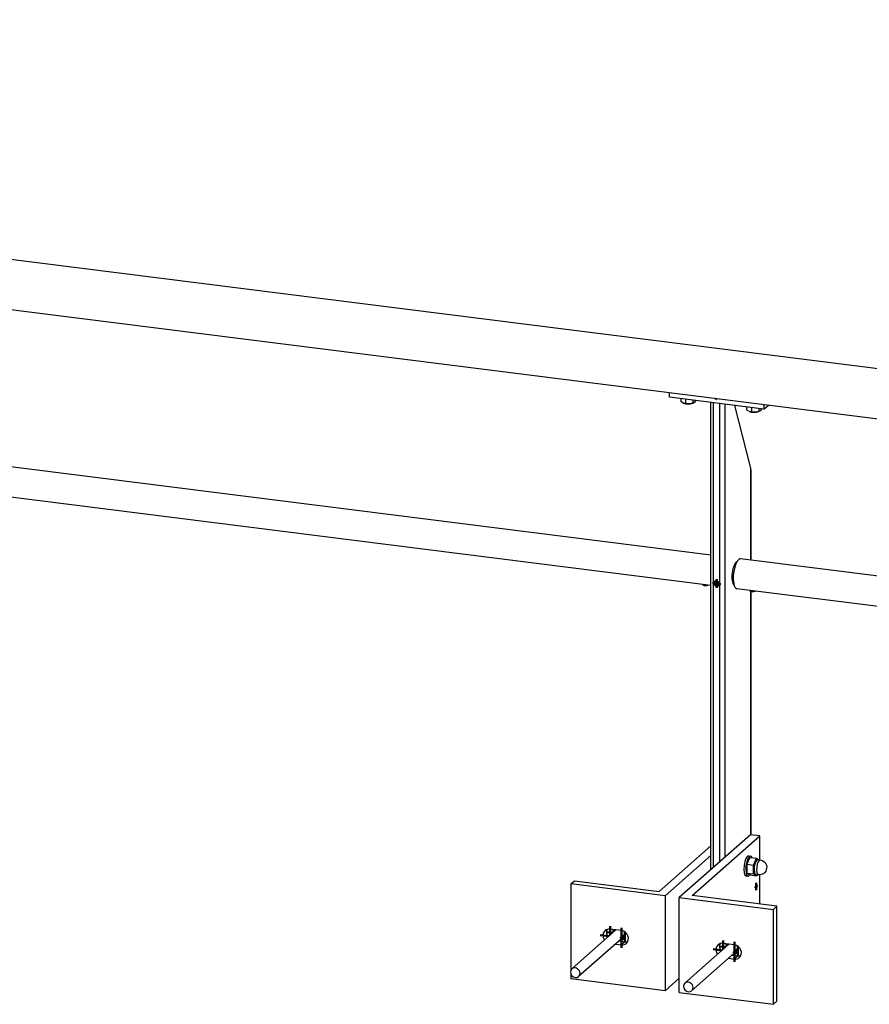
# Model space of a CAD drawing. Header units: millimetres. Extents: x 4464 to 5058, y 2900 to 3320.
# Tile 87 of 110: x 4881 to 4902, y 3202 to 3226. Entities that reach past the tile are written whole.
import ezdxf

# ---------------------------------------------------------------- set-up
doc = ezdxf.new("R2010")
doc.units = ezdxf.units.MM
doc.linetypes.add('STRICHPUNKT2', pattern=[18.5, 10, -4, 0.5, -4])
doc.layers.get('0').update_dxf_attribs({"linetype": 'CONTINUOUS'})
doc.layers.add('LE_ALL', color=7, linetype='CONTINUOUS', lineweight=50)
doc.layers.add('LE_GREEN', color=3, linetype='CONTINUOUS')
doc.layers.add('LE_RED', color=1, linetype='CONTINUOUS')

# ---------------------------------------------------------------- blocks, each defined once
blk = doc.blocks.new('BALUSTER PROFIEL 80X15 R4_01017', base_point=(4898.341, 3212.626))
for p, q in [((4897.691, 3204.975), (4897.691, 3216.578)), ((4897.756, 3205.032), (4897.756, 3216.569)), ((4897.919, 3216.549), (4897.756, 3216.569)), ((4897.919, 3205.176), (4897.919, 3216.549)), ((4898.048, 3205.29), (4898.048, 3216.533)), ((4898.685, 3214.944), (4898.292, 3216.502)), ((4898.685, 3212.664), (4898.685, 3214.944)), ((4898.691, 3212.663), (4898.691, 3214.895)), ((4898.685, 3205.842), (4898.685, 3211.889)), ((4898.691, 3205.841), (4898.691, 3211.887))]:
    blk.add_line(p, q)
for centre, major_axis, ratio, start_param, end_param in [((4898.591, 3214.956), (0.065, -0.136), 0.559575, 0.864613, 1.22598), ((4898.322, 3212.332), (-0.037, -0.298), 0.333333, 3.325293, 6.099485)]:
    blk.add_ellipse(centre, major_axis=major_axis, ratio=ratio, start_param=start_param, end_param=end_param)
at = {"layer": 'LE_RED'}
for start_param, end_param in [(3.141593, 6.283185), (2.093172, 3.141593), (0, 0.522376)]:
    blk.add_ellipse((4897.838, 3212.081), major_axis=(0.0496, -0.0563), ratio=0.881917, start_param=start_param, end_param=end_param, dxfattribs=at)
blk = doc.blocks.new('_01019', base_point=(4897.824, 3212.069))
at = {"layer": 'LE_ALL', "color": 1, "linetype": 'STRICHPUNKT2'}
for p, q in [((4897.838, 3212.081), (4897.732, 3212.094)), ((4897.824, 3212.069), (4897.879, 3212.117)), ((4897.838, 3212.081), (4897.838, 3212.187)), ((4897.838, 3212.081), (4897.838, 3211.975)), ((4897.838, 3212.081), (4897.943, 3212.068))]:
    blk.add_line(p, q, dxfattribs=at)
blk = doc.blocks.new('_01018')
blk.add_blockref('_01019', (4897.824, 3212.069))
blk = doc.blocks.new('DIN 13-M6_01021', base_point=(4897.879, 3212.034))
for start_param, end_param in [(3.141593, 6.283185), (0, 3.141593)]:
    blk.add_ellipse((4897.838, 3212.081), major_axis=(0.0413, -0.0469), ratio=0.881917, start_param=start_param, end_param=end_param)
at = {"layer": 'LE_RED'}
for start_param, end_param in [(3.141593, 6.283185), (2.093172, 3.141593), (6.283185, 6.805561)]:
    blk.add_ellipse((4897.838, 3212.081), major_axis=(0.0496, -0.0563), ratio=0.881917, start_param=start_param, end_param=end_param, dxfattribs=at)
blk = doc.blocks.new('DIN 13-M6_01020')
blk.add_blockref('DIN 13-M6_01021', (4897.879, 3212.034))
blk = doc.blocks.new('BALUSTER PROFIEL 80X15 R4_01016')
for name, p in [('BALUSTER PROFIEL 80X15 R4_01017', (4898.341, 3212.626)), ('_01018', (0, 0)), ('DIN 13-M6_01020', (0, 0))]:
    blk.add_blockref(name, p)
blk = doc.blocks.new('Hoeklijn 200x100x10_01024', base_point=(4898.129, 3202.775))
for p, q in [((4898.676, 3205.843), (4896.908, 3204.284)), ((4897.23, 3204.333), (4898.91, 3205.814)), ((4898.91, 3205.814), (4898.676, 3205.843)), ((4898.91, 3205.22), (4898.91, 3205.814)), ((4898.91, 3204.121), (4898.91, 3204.846)), ((4896.908, 3204.284), (4899.247, 3203.99)), ((4896.908, 3201.927), (4896.908, 3204.284)), ((4899.335, 3204.068), (4897.23, 3204.333)), ((4899.247, 3203.99), (4899.335, 3204.068)), ((4898.276, 3203.11), (4897.995, 3203.146)), ((4898.129, 3202.775), (4898.276, 3202.757)), ((4898.217, 3202.853), (4898.365, 3202.835)), ((4898.276, 3202.757), (4898.365, 3202.835))]:
    blk.add_line(p, q)
for points in [[(4896.908, 3201.927), (4899.247, 3201.633), (4899.247, 3203.99)], [(4899.247, 3201.633), (4899.335, 3201.711), (4899.335, 3204.068)]]:
    blk.add_lwpolyline(points)
for centre, major_axis, ratio, start_param, end_param in [((4898.821, 3204.557), (-0.0078, -0.062), 0.333333, 3.141593, 6.283185), ((4898.821, 3204.557), (-0.0078, -0.062), 0.333333, 0, 3.141593), ((4897.995, 3202.969), (0.124, -0.141), 0.881917, 3.141593, 4.597824), ((4897.995, 3202.969), (0.124, -0.141), 0.881917, 2.356194, 3.141593), ((4898.084, 3203.047), (0.124, -0.141), 0.881917, 3.505949, 4.597824), ((4898.276, 3202.933), (0.124, -0.141), 0.881917, 0, 2.356194), ((4898.276, 3202.933), (0.124, -0.141), 0.881917, 5.497787, 6.283185), ((4898.365, 3203.011), (0.124, -0.141), 0.881917, 5.497787, 5.918829)]:
    blk.add_ellipse(centre, major_axis=major_axis, ratio=ratio, start_param=start_param, end_param=end_param)
blk = doc.blocks.new('_01026', base_point=(4898.376, 3203.021))
at = {"layer": 'LE_ALL', "color": 1, "linetype": 'STRICHPUNKT2'}
for p, q in [((4898.821, 3204.557), (4898.821, 3204.646)), ((4898.821, 3204.557), (4898.788, 3204.528)), ((4898.801, 3204.56), (4898.851, 3204.554)), ((4898.821, 3204.557), (4898.854, 3204.587)), ((4898.821, 3204.557), (4898.821, 3204.469)), ((4897.995, 3202.997), (4897.995, 3203.216)), ((4898.276, 3202.686), (4898.276, 3203.181)), ((4897.75, 3203), (4897.967, 3202.972)), ((4897.908, 3203.069), (4898.056, 3203.05)), ((4898.084, 3203.075), (4898.084, 3203.134)), ((4898.376, 3203.021), (4898.25, 3202.91)), ((4898.365, 3202.835), (4898.365, 3203.075))]:
    blk.add_line(p, q, dxfattribs=at)
blk = doc.blocks.new('_01025')
blk.add_blockref('_01026', (4898.376, 3203.021))
blk = doc.blocks.new('Hoeklijn 200x100x10_01023')
for name, p in [('Hoeklijn 200x100x10_01024', (4898.129, 3202.775)), ('_01025', (0, 0))]:
    blk.add_blockref(name, p)
blk = doc.blocks.new('Hoeklijn 200x100x10_01028', base_point=(4895.47, 3203.464))
for p, q in [((4896.412, 3204.436), (4897.691, 3205.564)), ((4894.219, 3204.623), (4894.307, 3204.701)), ((4894.307, 3204.701), (4896.412, 3204.436)), ((4896.557, 3204.328), (4894.219, 3204.623)), ((4894.219, 3204.623), (4894.219, 3202.487)), ((4895.47, 3203.464), (4895.189, 3203.499)), ((4895.411, 3203.207), (4895.558, 3203.188)), ((4895.558, 3203.188), (4895.47, 3203.11)), ((4895.323, 3203.129), (4895.47, 3203.11)), ((4894.219, 3202.376), (4894.219, 3202.266)), ((4896.557, 3201.971), (4894.219, 3202.266)), ((4896.908, 3202.281), (4896.557, 3201.971))]:
    blk.add_line(p, q)
blk.add_lwpolyline([(4897.691, 3205.328), (4896.557, 3204.328), (4896.557, 3201.971)])
for centre, start_param, end_param in [((4895.189, 3203.322), 3.141593, 4.597824), ((4895.189, 3203.322), 2.356194, 3.141593), ((4895.278, 3203.4), 3.505949, 4.597824), ((4895.47, 3203.287), 6.283185, 8.63938), ((4895.558, 3203.365), 5.497787, 5.918829), ((4895.47, 3203.287), 5.497787, 6.283185)]:
    blk.add_ellipse(centre, major_axis=(0.124, -0.141), ratio=0.881917, start_param=start_param, end_param=end_param)
blk = doc.blocks.new('_01030', base_point=(4895.57, 3203.375))
at = {"layer": 'LE_ALL', "color": 1, "linetype": 'STRICHPUNKT2'}
for p, q in [((4895.249, 3203.404), (4895.102, 3203.422)), ((4895.189, 3203.57), (4895.189, 3203.351)), ((4895.278, 3203.488), (4895.278, 3203.429)), ((4895.47, 3203.534), (4895.47, 3203.039)), ((4895.558, 3203.429), (4895.558, 3203.188)), ((4895.161, 3203.326), (4894.944, 3203.353)), ((4895.57, 3203.375), (4895.443, 3203.264))]:
    blk.add_line(p, q, dxfattribs=at)
blk = doc.blocks.new('_01029')
blk.add_blockref('_01030', (4895.57, 3203.375))
blk = doc.blocks.new('Hoeklijn 200x100x10_01027')
for name, p in [('Hoeklijn 200x100x10_01028', (4895.47, 3203.464)), ('_01029', (0, 0))]:
    blk.add_blockref(name, p)
blk = doc.blocks.new('Precisie buis 22x3_01032', base_point=(4898.248, 3212.064))
for p, q in [((4898.317, 3212.609), (4898.331, 3212.608)), ((4898.248, 3212.064), (4898.262, 3212.062))]:
    blk.add_line(p, q)
blk = doc.blocks.new('Precisie buis 22x3_01031')
blk.add_blockref('Precisie buis 22x3_01032', (4898.248, 3212.064))
blk = doc.blocks.new('153.1.100 100 x 5 50 x 47 PM6_01034', base_point=(4896.668, 3216.706))
for p, q in [((4896.668, 3216.706), (4896.668, 3216.822)), ((4899.007, 3216.412), (4896.668, 3216.706)), ((4897.795, 3216.68), (4897.88, 3216.669)), ((4899.007, 3216.527), (4899.007, 3216.412)), ((4899.007, 3216.412), (4899.121, 3216.513))]:
    blk.add_line(p, q)
blk = doc.blocks.new('_01036', base_point=(4897.835, 3216.675))
at = {"layer": 'LE_ALL', "color": 1, "linetype": 'STRICHPUNKT2'}
blk.add_line((4897.835, 3216.675), (4897.808, 3216.651), dxfattribs=at)
blk = doc.blocks.new('_01035')
blk.add_blockref('_01036', (4897.835, 3216.675))
blk = doc.blocks.new('153.1.100 100 x 5 50 x 47 PM6_01033')
for name, p in [('153.1.100 100 x 5 50 x 47 PM6_01034', (4896.668, 3216.706)), ('_01035', (0, 0))]:
    blk.add_blockref(name, p)
blk = doc.blocks.new('Sluitring (DIN 125)-M10_01040', base_point=(4898.678, 3205.312))
for p, q in [((4898.632, 3205.318), (4898.678, 3205.312)), ((4898.569, 3204.822), (4898.616, 3204.816))]:
    blk.add_line(p, q)
at = {"layer": 'LE_GREEN'}
for centre, start_param, end_param in [((4898.6, 3205.07), 3.141593, 6.283185), ((4898.647, 3205.064), 3.141593, 6.283185), ((4898.647, 3205.064), 2.614153, 3.141593), ((4898.647, 3205.064), 0, 0.527439)]:
    blk.add_ellipse(centre, major_axis=(-0.031, -0.248), ratio=0.333333, start_param=start_param, end_param=end_param, dxfattribs=at)
blk = doc.blocks.new('Sluitring (DIN 125)-M10_01039')
blk.add_blockref('Sluitring (DIN 125)-M10_01040', (4898.678, 3205.312))
blk = doc.blocks.new('Hoge dopmoer (DIN 1587)-M10_01042', base_point=(4898.839, 3204.851))
for p, q in [((4898.658, 3205.28), (4898.823, 3205.259)), ((4898.811, 3204.854), (4898.869, 3204.847))]:
    blk.add_line(p, q)
for points in [[(4898.658, 3205.28), (4898.587, 3205.109), (4898.753, 3205.088)], [(4898.839, 3204.851), (4898.823, 3204.824), (4898.753, 3204.87), (4898.753, 3205.088), (4898.823, 3205.259), (4898.883, 3205.223)], [(4898.587, 3205.109), (4898.587, 3204.891), (4898.753, 3204.87)], [(4898.587, 3204.891), (4898.658, 3204.845), (4898.823, 3204.824)]]:
    blk.add_lwpolyline(points)
blk.add_lwpolyline([(4898.858, 3205.226), (4898.916, 3205.219, -1), (4898.869, 3204.847)], format="xyb")
for centre in [(4898.834, 3205.04), (4898.893, 3205.033)]:
    blk.add_ellipse(centre, major_axis=(-0.023, -0.186), ratio=0.333333, start_param=3.141593, end_param=6.283185)
blk = doc.blocks.new('Hoge dopmoer (DIN 1587)-M10_01041')
blk.add_blockref('Hoge dopmoer (DIN 1587)-M10_01042', (4898.839, 3204.851))
blk = doc.blocks.new('Montage hoeklijn aan baluster_01038')
for name in ['Sluitring (DIN 125)-M10_01039', 'Hoge dopmoer (DIN 1587)-M10_01041']:
    blk.add_blockref(name, (0, 0))
blk = doc.blocks.new('Carrosseriering M12 (ISO 7093 _ DIN 9021)_01045', base_point=(4895.525, 3203.261))
for centre, start_param, end_param in [((4895.418, 3203.383), 3.317607, 3.810313), ((4895.447, 3203.408), 3.536683, 3.810313), ((4895.418, 3203.383), 6.283185, 7.508071), ((4895.418, 3203.383), 5.614465, 6.283185), ((4895.447, 3203.408), 5.614465, 6.147079)]:
    blk.add_ellipse(centre, major_axis=(0.107, -0.122), ratio=0.881917, start_param=start_param, end_param=end_param)
blk = doc.blocks.new('Carrosseriering M12 (ISO 7093 _ DIN 9021)_01044')
blk.add_blockref('Carrosseriering M12 (ISO 7093 _ DIN 9021)_01045', (4895.525, 3203.261))
blk = doc.blocks.new('Hoge dopmoer (DIN 1587)-M12_01047', base_point=(4895.479, 3203.267))
at = {"layer": 'LE_RED'}
for start_param, end_param in [(3.502147, 3.696404), (5.728374, 6.283185), (6.283185, 6.43201)]:
    blk.add_ellipse((4895.447, 3203.408), major_axis=(0.099, -0.113), ratio=0.881917, start_param=start_param, end_param=end_param, dxfattribs=at)
blk = doc.blocks.new('GEWINDE_01049', base_point=(4895.479, 3203.267))
blk.add_ellipse((4895.452, 3203.412), major_axis=(0.0843, -0.0956), ratio=0.881917, start_param=6.283185, end_param=6.901505)
at = {"layer": 'LE_RED'}
for start_param, end_param in [(3.502147, 3.696404), (5.728374, 6.283185), (6.283185, 6.43201)]:
    blk.add_ellipse((4895.447, 3203.408), major_axis=(0.099, -0.113), ratio=0.881917, start_param=start_param, end_param=end_param, dxfattribs=at)
blk = doc.blocks.new('GEWINDE_01048')
blk.add_blockref('GEWINDE_01049', (4895.479, 3203.267))
blk = doc.blocks.new('Hoge dopmoer (DIN 1587)-M12_01046')
for name, p in [('Hoge dopmoer (DIN 1587)-M12_01047', (4895.479, 3203.267)), ('GEWINDE_01048', (0, 0))]:
    blk.add_blockref(name, p)
blk = doc.blocks.new('Draadstang-M12x140_01051', base_point=(4894.24, 3202.514))
for p, q in [((4895.336, 3203.481), (4894.24, 3202.514)), ((4895.536, 3203.317), (4894.409, 3202.323))]:
    blk.add_line(p, q)
for start_param, end_param in [(3.141593, 6.283185), (0, 3.141593)]:
    blk.add_ellipse((4894.325, 3202.418), major_axis=(0.0843, -0.0956), ratio=0.881917, start_param=start_param, end_param=end_param)
blk = doc.blocks.new('Draadstang-M12x140_01050')
blk.add_blockref('Draadstang-M12x140_01051', (4894.24, 3202.514))
blk = doc.blocks.new('Montage baluster_01043')
for name in ['Draadstang-M12x140_01050', 'Carrosseriering M12 (ISO 7093 _ DIN 9021)_01044', 'Hoge dopmoer (DIN 1587)-M12_01046']:
    blk.add_blockref(name, (0, 0))
blk = doc.blocks.new('Carrosseriering M12 (ISO 7093 _ DIN 9021)_01054', base_point=(4898.332, 3202.907))
for centre, start_param, end_param in [((4898.224, 3203.029), 3.317607, 3.810313), ((4898.253, 3203.055), 3.536683, 3.810313), ((4898.224, 3203.029), 0, 1.224886), ((4898.224, 3203.029), 5.614465, 6.283185), ((4898.253, 3203.055), 5.614465, 6.147079)]:
    blk.add_ellipse(centre, major_axis=(0.107, -0.122), ratio=0.881917, start_param=start_param, end_param=end_param)
blk = doc.blocks.new('Carrosseriering M12 (ISO 7093 _ DIN 9021)_01053')
blk.add_blockref('Carrosseriering M12 (ISO 7093 _ DIN 9021)_01054', (4898.332, 3202.907))
blk = doc.blocks.new('Hoge dopmoer (DIN 1587)-M12_01056', base_point=(4898.285, 3202.913))
at = {"layer": 'LE_RED'}
for start_param, end_param in [(3.502147, 3.696404), (5.728374, 6.283185), (6.283185, 6.43201)]:
    blk.add_ellipse((4898.253, 3203.055), major_axis=(0.099, -0.113), ratio=0.881917, start_param=start_param, end_param=end_param, dxfattribs=at)
blk = doc.blocks.new('GEWINDE_01058', base_point=(4898.285, 3202.913))
blk.add_ellipse((4898.258, 3203.059), major_axis=(0.0843, -0.0956), ratio=0.881917, start_param=6.283185, end_param=6.901505)
at = {"layer": 'LE_RED'}
for start_param, end_param in [(3.502147, 3.696404), (5.728374, 6.283185), (6.283185, 6.43201)]:
    blk.add_ellipse((4898.253, 3203.055), major_axis=(0.099, -0.113), ratio=0.881917, start_param=start_param, end_param=end_param, dxfattribs=at)
blk = doc.blocks.new('GEWINDE_01057')
blk.add_blockref('GEWINDE_01058', (4898.285, 3202.913))
blk = doc.blocks.new('Hoge dopmoer (DIN 1587)-M12_01055')
for name, p in [('Hoge dopmoer (DIN 1587)-M12_01056', (4898.285, 3202.913)), ('GEWINDE_01057', (0, 0))]:
    blk.add_blockref(name, p)
blk = doc.blocks.new('Draadstang-M12x140_01060', base_point=(4897.046, 3202.16))
for p, q in [((4898.143, 3203.127), (4897.046, 3202.16)), ((4898.342, 3202.963), (4897.215, 3201.969))]:
    blk.add_line(p, q)
for start_param, end_param in [(0, 3.141593), (3.141593, 6.283185)]:
    blk.add_ellipse((4897.131, 3202.065), major_axis=(0.0843, -0.0956), ratio=0.881917, start_param=start_param, end_param=end_param)
blk = doc.blocks.new('Draadstang-M12x140_01059')
blk.add_blockref('Draadstang-M12x140_01060', (4897.046, 3202.16))
blk = doc.blocks.new('Montage baluster_01052')
for name in ['Draadstang-M12x140_01059', 'Carrosseriering M12 (ISO 7093 _ DIN 9021)_01053', 'Hoge dopmoer (DIN 1587)-M12_01055']:
    blk.add_blockref(name, (0, 0))
blk = doc.blocks.new('Stelschroef (DIN 913 - ISO 4026)-M6x20_01063', base_point=(4897.832, 3212.117))
for p in [(4897.845, 3212.138), (4897.853, 3212.136)]:
    blk.add_line(p, (4897.832, 3212.117))
for points in [[(4897.832, 3212.117), (4897.853, 3212.079), (4897.893, 3212.074)], [(4897.876, 3212.12), (4897.884, 3212.106), (4897.853, 3212.079)]]:
    blk.add_lwpolyline(points)
at = {"layer": 'LE_RED'}
blk.add_ellipse((4897.873, 3212.112), major_axis=(0.0413, -0.0469), ratio=0.881917, start_param=3.583421, end_param=5.841357, dxfattribs=at)
blk = doc.blocks.new('GEWINDE_01065', base_point=(4897.893, 3212.054))
at = {"layer": 'LE_RED'}
blk.add_ellipse((4897.873, 3212.112), major_axis=(0.0413, -0.0469), ratio=0.881917, start_param=3.583421, end_param=5.841357, dxfattribs=at)
blk = doc.blocks.new('GEWINDE_01064')
blk.add_blockref('GEWINDE_01065', (4897.893, 3212.054))
blk = doc.blocks.new('Stelschroef (DIN 913 - ISO 4026)-M6x20_01062')
for name, p in [('Stelschroef (DIN 913 - ISO 4026)-M6x20_01063', (4897.832, 3212.117)), ('GEWINDE_01064', (0, 0))]:
    blk.add_blockref(name, p)
blk = doc.blocks.new('Montage sierregel_01061')
blk.add_blockref('Stelschroef (DIN 913 - ISO 4026)-M6x20_01062', (0, 0))
blk = doc.blocks.new('Zeskant tapbout-M8x16 (DIN 933)_01073', base_point=(4898.581, 3216.465))
for p, q in [((4898.581, 3216.465), (4898.581, 3216.394)), ((4898.638, 3216.358), (4898.581, 3216.394)), ((4898.7, 3216.45), (4898.7, 3216.346)), ((4898.885, 3216.427), (4898.885, 3216.356)), ((4898.919, 3216.372), (4898.901, 3216.36)), ((4898.952, 3216.415), (4898.919, 3216.372)), ((4898.7, 3216.346), (4898.641, 3216.356)), ((4898.793, 3216.337), (4898.7, 3216.346)), ((4898.885, 3216.356), (4898.793, 3216.337)), ((4898.901, 3216.36), (4898.885, 3216.356))]:
    blk.add_line(p, q)
for start_param, end_param in [(3.827423, 4.874621), (4.874621, 5.624127)]:
    blk.add_ellipse((4898.767, 3216.391), major_axis=(0.163, 0), ratio=0.333333, start_param=start_param, end_param=end_param)
blk = doc.blocks.new('Zeskant tapbout-M8x16 (DIN 933)_01072')
blk.add_blockref('Zeskant tapbout-M8x16 (DIN 933)_01073', (4898.581, 3216.465))
blk = doc.blocks.new('Montage handregel_01071')
blk.add_blockref('Zeskant tapbout-M8x16 (DIN 933)_01072', (0, 0))
blk = doc.blocks.new('Zeskant tapbout-M8x16 (DIN 933)_01076', base_point=(4896.944, 3216.672))
for p, q in [((4896.944, 3216.672), (4896.944, 3216.601)), ((4897.063, 3216.657), (4897.063, 3216.552)), ((4897.248, 3216.633), (4897.248, 3216.562)), ((4897.315, 3216.621), (4897.282, 3216.578)), ((4897.001, 3216.564), (4896.944, 3216.601)), ((4897.063, 3216.552), (4897.004, 3216.563)), ((4897.156, 3216.544), (4897.063, 3216.552)), ((4897.248, 3216.562), (4897.156, 3216.544)), ((4897.264, 3216.566), (4897.248, 3216.562)), ((4897.282, 3216.578), (4897.264, 3216.566))]:
    blk.add_line(p, q)
for start_param, end_param in [(3.827423, 4.874621), (4.874621, 5.624127)]:
    blk.add_ellipse((4897.13, 3216.597), major_axis=(0.163, 0), ratio=0.333333, start_param=start_param, end_param=end_param)
blk = doc.blocks.new('Zeskant tapbout-M8x16 (DIN 933)_01075')
blk.add_blockref('Zeskant tapbout-M8x16 (DIN 933)_01076', (4896.944, 3216.672))
blk = doc.blocks.new('Montage handregel_01074')
blk.add_blockref('Zeskant tapbout-M8x16 (DIN 933)_01075', (0, 0))
blk = doc.blocks.new('Montage_01037')
for name in ['Montage handregel_01074', 'Montage handregel_01071', 'Montage sierregel_01061', 'Montage hoeklijn aan baluster_01038', 'Montage baluster_01043', 'Montage baluster_01052']:
    blk.add_blockref(name, (0, 0))
blk = doc.blocks.new('Tussen baluster_01015')
for name in ['Montage_01037', '153.1.100 100 x 5 50 x 47 PM6_01033', 'BALUSTER PROFIEL 80X15 R4_01016', 'Precisie buis 22x3_01031', 'Hoeklijn 200x100x10_01023', 'Hoeklijn 200x100x10_01027']:
    blk.add_blockref(name, (0, 0))
blk = doc.blocks.new('HANDREGEL PROFIEL 50X47_02224', base_point=(4832.922, 3224.853))
for p, q in [((4833.09, 3226.082), (4902.959, 3217.28)), ((4832.922, 3224.853), (4902.798, 3216.05))]:
    blk.add_line(p, q)
blk = doc.blocks.new('HANDREGEL PROFIEL 50X47_02223')
blk.add_blockref('HANDREGEL PROFIEL 50X47_02224', (4832.922, 3224.853))
blk = doc.blocks.new('Handregel_02204')
blk.add_blockref('HANDREGEL PROFIEL 50X47_02223', (0, 0))
blk = doc.blocks.new('Precisie buis 30x3_02289', base_point=(4870.833, 3215.417))
for p, q in [((4897.691, 3212.789), (4870.926, 3216.161)), ((4897.691, 3212.033), (4870.833, 3215.417))]:
    blk.add_line(p, q)
blk.add_ellipse((4870.88, 3215.789), major_axis=(-0.047, -0.372), ratio=0.333333, start_param=3.141593, end_param=6.283185)
blk = doc.blocks.new('Precisie buis 30x3_02288')
blk.add_blockref('Precisie buis 30x3_02289', (4870.833, 3215.417))
blk = doc.blocks.new('Stelschroef (DIN 913 - ISO 4026)-M6x5_02292', base_point=(4871.181, 3215.355))
at = {"layer": 'LE_RED'}
blk.add_ellipse((4871.23, 3215.368), major_axis=(0.0625, 0), ratio=0.333333, start_param=3.800651, end_param=5.658796, dxfattribs=at)
blk = doc.blocks.new('GEWINDE_02294', base_point=(4871.171, 3215.359))
for p, q in [((4871.171, 3215.359), (4871.181, 3215.355)), ((4871.29, 3215.359), (4871.28, 3215.355))]:
    blk.add_line(p, q)
for start_param, end_param in [(3.141593, 3.800651), (3.800651, 5.624127)]:
    blk.add_ellipse((4871.23, 3215.374), major_axis=(0.075, 0), ratio=0.333333, start_param=start_param, end_param=end_param)
at = {"layer": 'LE_RED'}
for start_param, end_param in [(3.141593, 3.800651), (3.800651, 5.624127)]:
    blk.add_ellipse((4871.23, 3215.368), major_axis=(0.0625, 0), ratio=0.333333, start_param=start_param, end_param=end_param, dxfattribs=at)
blk = doc.blocks.new('GEWINDE_02293')
blk.add_blockref('GEWINDE_02294', (4871.171, 3215.359))
blk = doc.blocks.new('Stelschroef (DIN 913 - ISO 4026)-M6x5_02291')
for name, p in [('GEWINDE_02293', (0, 0)), ('Stelschroef (DIN 913 - ISO 4026)-M6x5_02292', (4871.181, 3215.355))]:
    blk.add_blockref(name, p)
blk = doc.blocks.new('Stelschroef (DIN 913 - ISO 4026)-M6x5_02296', base_point=(4897.513, 3212.037))
at = {"layer": 'LE_RED'}
blk.add_ellipse((4897.562, 3212.05), major_axis=(0.0625, 0), ratio=0.333333, start_param=3.800651, end_param=5.658796, dxfattribs=at)
blk = doc.blocks.new('GEWINDE_02298', base_point=(4897.503, 3212.042))
for p, q in [((4897.503, 3212.042), (4897.513, 3212.037)), ((4897.622, 3212.042), (4897.612, 3212.037))]:
    blk.add_line(p, q)
for start_param, end_param in [(3.141593, 3.800651), (3.800651, 5.624127)]:
    blk.add_ellipse((4897.562, 3212.057), major_axis=(0.075, 0), ratio=0.333333, start_param=start_param, end_param=end_param)
at = {"layer": 'LE_RED'}
for start_param, end_param in [(3.141593, 3.800651), (3.800651, 5.624127)]:
    blk.add_ellipse((4897.562, 3212.05), major_axis=(0.0625, 0), ratio=0.333333, start_param=start_param, end_param=end_param, dxfattribs=at)
blk = doc.blocks.new('GEWINDE_02297')
blk.add_blockref('GEWINDE_02298', (4897.503, 3212.042))
blk = doc.blocks.new('Stelschroef (DIN 913 - ISO 4026)-M6x5_02295')
for name, p in [('GEWINDE_02297', (0, 0)), ('Stelschroef (DIN 913 - ISO 4026)-M6x5_02296', (4897.513, 3212.037))]:
    blk.add_blockref(name, p)
blk = doc.blocks.new('Montage_02290')
for name in ['Stelschroef (DIN 913 - ISO 4026)-M6x5_02291', 'Stelschroef (DIN 913 - ISO 4026)-M6x5_02295']:
    blk.add_blockref(name, (0, 0))
blk = doc.blocks.new('Sierregel_02287')
for name in ['Precisie buis 30x3_02288', 'Montage_02290']:
    blk.add_blockref(name, (0, 0))
blk = doc.blocks.new('Precisie buis 30x3_02301', base_point=(4898.334, 3211.952))
for p, q in [((4925.192, 3209.324), (4898.428, 3212.696)), ((4925.192, 3208.568), (4898.334, 3211.952))]:
    blk.add_line(p, q)
blk.add_ellipse((4898.381, 3212.324), major_axis=(-0.047, -0.372), ratio=0.333333, start_param=3.141593, end_param=6.283185)
blk = doc.blocks.new('Precisie buis 30x3_02300')
blk.add_blockref('Precisie buis 30x3_02301', (4898.334, 3211.952))
blk = doc.blocks.new('Stelschroef (DIN 913 - ISO 4026)-M6x5_02304', base_point=(4898.682, 3211.89))
at = {"layer": 'LE_RED'}
blk.add_ellipse((4898.732, 3211.903), major_axis=(0.0625, 0), ratio=0.333333, start_param=3.800651, end_param=5.658796, dxfattribs=at)
blk = doc.blocks.new('GEWINDE_02306', base_point=(4898.672, 3211.894))
for p, q in [((4898.672, 3211.894), (4898.682, 3211.89)), ((4898.791, 3211.894), (4898.781, 3211.89))]:
    blk.add_line(p, q)
for start_param, end_param in [(3.141593, 3.800651), (3.800651, 5.624127)]:
    blk.add_ellipse((4898.732, 3211.91), major_axis=(0.075, 0), ratio=0.333333, start_param=start_param, end_param=end_param)
at = {"layer": 'LE_RED'}
for start_param, end_param in [(3.141593, 3.800651), (3.800651, 5.624127)]:
    blk.add_ellipse((4898.732, 3211.903), major_axis=(0.0625, 0), ratio=0.333333, start_param=start_param, end_param=end_param, dxfattribs=at)
blk = doc.blocks.new('GEWINDE_02305')
blk.add_blockref('GEWINDE_02306', (4898.672, 3211.894))
blk = doc.blocks.new('Stelschroef (DIN 913 - ISO 4026)-M6x5_02303')
for name, p in [('GEWINDE_02305', (0, 0)), ('Stelschroef (DIN 913 - ISO 4026)-M6x5_02304', (4898.682, 3211.89))]:
    blk.add_blockref(name, p)
blk = doc.blocks.new('Stelschroef (DIN 913 - ISO 4026)-M6x5_02308', base_point=(4925.014, 3208.573))
at = {"layer": 'LE_RED'}
blk.add_ellipse((4925.063, 3208.585), major_axis=(0.0625, 0), ratio=0.333333, start_param=3.800651, end_param=5.658796, dxfattribs=at)
blk = doc.blocks.new('GEWINDE_02310', base_point=(4925.004, 3208.577))
for p, q in [((4925.004, 3208.577), (4925.014, 3208.573)), ((4925.123, 3208.577), (4925.113, 3208.573))]:
    blk.add_line(p, q)
for start_param, end_param in [(3.141593, 3.800651), (3.800651, 5.624127)]:
    blk.add_ellipse((4925.063, 3208.592), major_axis=(0.075, 0), ratio=0.333333, start_param=start_param, end_param=end_param)
at = {"layer": 'LE_RED'}
for start_param, end_param in [(3.141593, 3.800651), (3.800651, 5.624127)]:
    blk.add_ellipse((4925.063, 3208.585), major_axis=(0.0625, 0), ratio=0.333333, start_param=start_param, end_param=end_param, dxfattribs=at)
blk = doc.blocks.new('GEWINDE_02309')
blk.add_blockref('GEWINDE_02310', (4925.004, 3208.577))
blk = doc.blocks.new('Stelschroef (DIN 913 - ISO 4026)-M6x5_02307')
for name, p in [('GEWINDE_02309', (0, 0)), ('Stelschroef (DIN 913 - ISO 4026)-M6x5_02308', (4925.014, 3208.573))]:
    blk.add_blockref(name, p)
blk = doc.blocks.new('Montage_02302')
for name in ['Stelschroef (DIN 913 - ISO 4026)-M6x5_02303', 'Stelschroef (DIN 913 - ISO 4026)-M6x5_02307']:
    blk.add_blockref(name, (0, 0))
blk = doc.blocks.new('Sierregel_02299')
for name in ['Precisie buis 30x3_02300', 'Montage_02302']:
    blk.add_blockref(name, (0, 0))
blk = doc.blocks.new('Sierregels_02235')
for name in ['Sierregel_02287', 'Sierregel_02299']:
    blk.add_blockref(name, (0, 0))
blk = doc.blocks.new('_A3D0205_00030')
for name in ['Handregel_02204', 'Sierregels_02235', 'Tussen baluster_01015']:
    blk.add_blockref(name, (0, 0))
blk = doc.blocks.new('_ANS0205_00029')
blk.add_blockref('_A3D0205_00030', (0, 0))

msp = doc.modelspace()

# ---------------------------------------------------------------- block references
msp.add_blockref('_ANS0205_00029', (0, 0))

doc.saveas('drawing.dxf')
